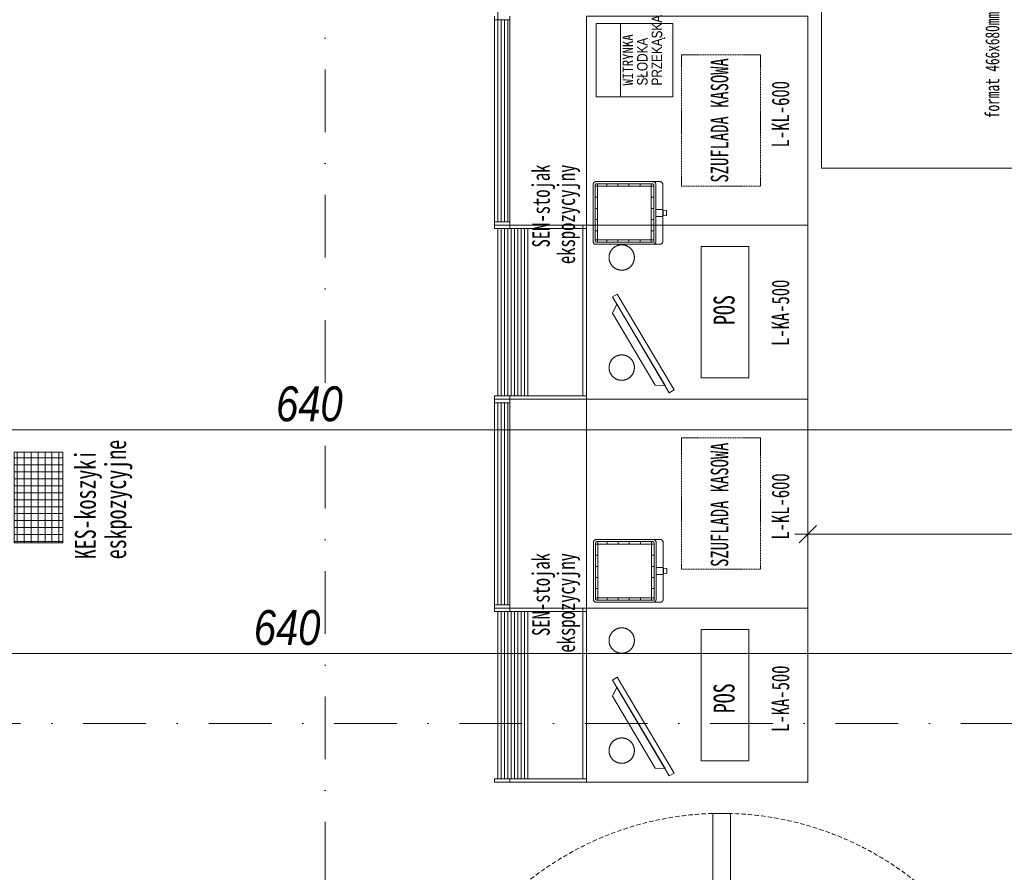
# Model space of a CAD drawing. Header units: millimetres. Extents: x -19278 to 18011, y -32369 to 41467.
# Tile 25 of 64: x -11369 to -8541, y 6896 to 9345. Entities that reach past the tile are written whole.
import ezdxf
from ezdxf.xclip import XClip

# ---------------------------------------------------------------- set-up
doc = ezdxf.new("R2010")
doc.units = ezdxf.units.MM
doc.header["$MEASUREMENT"] = 0
doc.header["$XCLIPFRAME"] = 0
for name, pattern in [('DASHED', [19.05, 12.7, -6.35]), ('HIDDEN2', [4.7625, 3.175, -1.5875]), ('Kropki i Kreski', [360, 180, -90, 0, -90])]:
    doc.linetypes.add(name, pattern=pattern)
doc.layers.add('2D - Rysunki i Obrazki', color=7, linetype='Continuous')
for name, color, linetype, lineweight, true_color in [('PT.A.01_1_MEBLE PKN_Nr_pióra__146_Nr_pióra__6', 7, 'Continuous', 18, 0x5eaeff), ('PT.A.01_1_MEBLE PKN_Nr_pióra__161_Nr_pióra__14', 7, 'Continuous', 18, 0x6a6a6a), ('PT.A.01_1_MEBLE PKN_Nr_pióra__181_Nr_pióra__15', 7, 'Continuous', 18, 0x00c400), ('PT.A.01_1_Strefy_Nr_pióra__146_Nr_pióra__6', 7, 'Continuous', 18, 0x5eaeff), ('PT.A.01_1_Wnętrze - umeblowanie_Nr_pióra__146_Nr_pióra__6', 7, 'Continuous', 18, 0x5eaeff)]:
    doc.layers.add(name, color=color, linetype=linetype, lineweight=lineweight, true_color=true_color)
for name, color, linetype, lineweight in [('PT.A.01_1_Osie_Nr_pióra__101_Nr_pióra__252', 252, 'Continuous', 18), ('PT.A.01_1_Strefy_Nr_pióra__1_Nr_pióra__7', 7, 'Continuous', 18), ('PT.A.01_1_Strefy_Nr_pióra__7_Nr_pióra__7', 7, 'Continuous', 18), ('PT.A.01_1_Wnętrze - umeblowanie_Nr_pióra__101_Nr_pióra__252', 252, 'Continuous', 18), ('PT.A.01_1_Wnętrze - umeblowanie_Nr_pióra__7_Nr_pióra__7', 7, 'Continuous', 18), ('PT.A.01_1_Wymiarowanie_Nr_pióra__40_Nr_pióra__7', 7, 'Continuous', 18)]:
    doc.layers.add(name, color=color, linetype=linetype, lineweight=lineweight)
doc.styles.add('GENERATED_STYLE_1', font='txt')
doc.styles.add('GENERATED_STYLE_6', font='txt')

# ---------------------------------------------------------------- blocks, each defined once
blk = doc.blocks.new('Rysunek_1_1', base_point=(2114.4, 3072.6))
at = {"layer": 'PT.A.01_1_Strefy_Nr_pióra__146_Nr_pióra__6', "linetype": 'Continuous'}
h = blk.add_hatch(dxfattribs=at)
h.set_pattern_fill('Siatka_0001', color=256, style=0, pattern_type=2)
h.set_pattern_definition([(180, (195583.805, 262726.477), (0, 20), []), (90, (195583.805, 262726.477), (-20, 0), [])])
h.paths.add_polyline_path([(-11384.6, 8103.1), (-11384.6, 7843.1), (-11244.6, 7843.1), (-11244.6, 8103.1)])
at = {"layer": 'PT.A.01_1_MEBLE PKN_Nr_pióra__146_Nr_pióra__6', "linetype": 'Continuous'}
for p, q in [((-9995.6, 8765), (-9995.6, 9345)), ((-9986, 8765), (-9986, 9345)), ((-9976.4, 8765), (-9976.4, 9345)), ((-9966.9, 8765), (-9966.9, 9345)), ((-9961.5, 9355), (-9961.5, 8755)), ((-9643.3, 9123.7), (-9643.3, 9333.7)), ((-9548.1, 8867), (-9716.1, 8867)), ((-9709.1, 8706), (-9709.1, 8874)), ((-9683.1, 8867), (-9683.1, 8874)), ((-9651.1, 8867), (-9651.1, 8874)), ((-9619.1, 8867), (-9619.1, 8874)), ((-9587.1, 8867), (-9587.1, 8874)), ((-9555.1, 8706), (-9555.1, 8874)), ((-9709.1, 8835), (-9716.1, 8835)), ((-9548.1, 8835), (-9555.1, 8835)), ((-9709.1, 8803), (-9716.1, 8803)), ((-9548.1, 8803), (-9555.1, 8803)), ((-9709.1, 8771), (-9716.1, 8771)), ((-9548.1, 8771), (-9555.1, 8771)), ((-10005.5, 8765), (-9961.5, 8765)), ((-10005.5, 8745), (-10005.5, 8755)), ((-10005.5, 8755), (-9961.5, 8755)), ((-10005.5, 8745), (-9741.5, 8745)), ((-9995.6, 8265), (-9995.6, 8745)), ((-9986, 8265), (-9986, 8745)), ((-9976.4, 8265), (-9976.4, 8745)), ((-9966.9, 8265), (-9966.9, 8745)), ((-9961.5, 8745), (-9961.5, 8755)), ((-9961.5, 8755), (-9741.5, 8755)), ((-9957.3, 8265), (-9957.3, 8745)), ((-9947.7, 8265), (-9947.7, 8745)), ((-9938.1, 8265), (-9938.1, 8745)), ((-9928.5, 8265), (-9928.5, 8745)), ((-9919, 8265), (-9919, 8745)), ((-9909.9, 8265), (-9909.9, 8745)), ((-9751.5, 8265), (-9751.5, 8755)), ((-9709.1, 8739), (-9716.1, 8739)), ((-9548.1, 8739), (-9555.1, 8739)), ((-9548.1, 8713), (-9716.1, 8713)), ((-9683.1, 8706), (-9683.1, 8713)), ((-9651.1, 8706), (-9651.1, 8713)), ((-9619.1, 8706), (-9619.1, 8713)), ((-9587.1, 8706), (-9587.1, 8713)), ((-10005.5, 8255), (-10005.5, 8265)), ((-10005.5, 8265), (-9741.5, 8265)), ((-9961.5, 8255), (-9961.5, 8265)), ((-10005.5, 8245), (-10005.5, 8255)), ((-10005.5, 8255), (-9961.5, 8255)), ((-10005.5, 8245), (-9961.5, 8245)), ((-9995.6, 7665), (-9995.6, 8245)), ((-9986, 7665), (-9986, 8245)), ((-9976.4, 7665), (-9976.4, 8245)), ((-9966.9, 7665), (-9966.9, 8245)), ((-9961.5, 8255), (-9961.5, 7655)), ((-9741.5, 8255), (-9961.5, 8255)), ((-9547.2, 7839.1), (-9715.2, 7839.1)), ((-9708.2, 7678.1), (-9708.2, 7846.1)), ((-9682.2, 7839.1), (-9682.2, 7846.1)), ((-9650.2, 7839.1), (-9650.2, 7846.1)), ((-9618.2, 7839.1), (-9618.2, 7846.1)), ((-9586.2, 7839.1), (-9586.2, 7846.1)), ((-9554.2, 7678.1), (-9554.2, 7846.1)), ((-9708.2, 7807.1), (-9715.2, 7807.1)), ((-9547.2, 7807.1), (-9554.2, 7807.1)), ((-9708.2, 7775.1), (-9715.2, 7775.1)), ((-9547.2, 7775.1), (-9554.2, 7775.1)), ((-9708.2, 7743.1), (-9715.2, 7743.1)), ((-9547.2, 7743.1), (-9554.2, 7743.1)), ((-9708.2, 7711.1), (-9715.2, 7711.1)), ((-9547.2, 7711.1), (-9554.2, 7711.1)), ((-10005.5, 7665), (-9961.5, 7665)), ((-9547.2, 7685.1), (-9715.2, 7685.1)), ((-10005.5, 7645), (-10005.5, 7655)), ((-10005.5, 7655), (-9961.5, 7655)), ((-10005.5, 7645), (-9741.5, 7645)), ((-9995.6, 7165), (-9995.6, 7645)), ((-9986, 7165), (-9986, 7645)), ((-9976.4, 7165), (-9976.4, 7645)), ((-9966.9, 7165), (-9966.9, 7645)), ((-9961.5, 7645), (-9961.5, 7655)), ((-9961.5, 7655), (-9741.5, 7655)), ((-9957.3, 7165), (-9957.3, 7645)), ((-9947.7, 7165), (-9947.7, 7645)), ((-9938.1, 7165), (-9938.1, 7645)), ((-9928.5, 7165), (-9928.5, 7645)), ((-9919, 7165), (-9919, 7645)), ((-9909.9, 7165), (-9909.9, 7645)), ((-9751.5, 7165), (-9751.5, 7655)), ((-10005.5, 7155), (-10005.5, 7165)), ((-10005.5, 7165), (-9741.5, 7165)), ((-10005.5, 7155), (-9741.5, 7155)), ((-9961.5, 7155), (-9961.5, 7165))]:
    blk.add_line(p, q, dxfattribs=at)
at = {"layer": 'PT.A.01_1_MEBLE PKN_Nr_pióra__146_Nr_pióra__6', "linetype": 'Continuous', "flags": 128}
for points in [[(-8386.4, 9391.8), (-8386.4, 8919), (-9066.6, 8919), (-9066.6, 9391.8)], [(-9105.5, 9355), (-9741.5, 9355), (-9741.5, 8755), (-9105.5, 8755)], [(-9493.3, 9123.7), (-9713.3, 9123.7), (-9713.3, 9333.7), (-9493.3, 9333.7)], [(-9522.1, 8780), (-9542.1, 8780), (-9542.1, 8800), (-9522.1, 8800)], [(-9511.2, 8783), (-9521.2, 8782), (-9521.2, 8798), (-9511.2, 8797)], [(-9105.5, 8755), (-9741.5, 8755), (-9741.5, 8255), (-9105.5, 8255)], [(-9411.6, 8693.8), (-9411.6, 8316.6), (-9274.5, 8316.6), (-9274.5, 8693.8)], [(-9489.5, 8281.6), (-9652.7, 8556.9), (-9666.5, 8548.7), (-9503.3, 8273.5)], [(-9515.5, 8294.1), (-9654.2, 8528.1), (-9666.7, 8502.1), (-9544.3, 8295.6)], [(-9105.5, 8255), (-9741.5, 8255), (-9741.5, 7655), (-9105.5, 7655)], [(-9521.2, 7752.1), (-9541.2, 7752.1), (-9541.2, 7772.1), (-9521.2, 7772.1)], [(-9510.3, 7755.1), (-9520.3, 7754.1), (-9520.3, 7770.1), (-9510.3, 7769.1)], [(-9105.5, 7655), (-9741.5, 7655), (-9741.5, 7155), (-9105.5, 7155)], [(-9411.6, 7593.8), (-9411.6, 7216.6), (-9274.5, 7216.6), (-9274.5, 7593.8)], [(-9489.5, 7181.6), (-9652.7, 7456.9), (-9666.5, 7448.7), (-9503.3, 7173.5)], [(-9515.5, 7194.1), (-9654.2, 7428.1), (-9666.7, 7402.1), (-9544.3, 7195.6)]]:
    blk.add_lwpolyline(points, close=True, dxfattribs=at)
for points in [[(-10005.5, 8755), (-10005.5, 9355)], [(-10005.5, 7655), (-10005.5, 8255)]]:
    blk.add_lwpolyline(points, dxfattribs=at)
at = {"layer": 'PT.A.01_1_MEBLE PKN_Nr_pióra__146_Nr_pióra__6', "linetype": 'HIDDEN2', "flags": 128}
for points in [[(-9468.2, 9243.8), (-9468.2, 8866.6), (-9241.2, 8866.6), (-9241.2, 9243.8)], [(-9468.2, 8143.8), (-9468.2, 7766.6), (-9241.2, 7766.6), (-9241.2, 8143.8)]]:
    blk.add_lwpolyline(points, close=True, dxfattribs=at)
at = {"layer": 'PT.A.01_1_MEBLE PKN_Nr_pióra__146_Nr_pióra__6', "linetype": 'Continuous', "flags": 128}
for points in [[(-9530.1, 8700), (-9714.1, 8700, -0.414214), (-9722.1, 8708), (-9722.1, 8872, -0.414214), (-9714.1, 8880), (-9530.1, 8880, -0.414214), (-9522.1, 8872), (-9522.1, 8708, -0.414214)], [(-9722.1, 8708), (-9722.1, 8872, -0.414214), (-9714.1, 8880), (-9550.1, 8880, -0.414214), (-9542.1, 8872), (-9542.1, 8708, -0.414214), (-9550.1, 8700), (-9714.1, 8700, -0.414214)], [(-9716.1, 8710), (-9716.1, 8870, -0.414214), (-9712.1, 8874), (-9552.1, 8874, -0.414214), (-9548.1, 8870), (-9548.1, 8706), (-9712.1, 8706, -0.414214)], [(-9529.2, 7672.1), (-9713.2, 7672.1, -0.414214), (-9721.2, 7680.1), (-9721.2, 7844.1, -0.414214), (-9713.2, 7852.1), (-9529.2, 7852.1, -0.414214), (-9521.2, 7844.1), (-9521.2, 7680.1, -0.414214)], [(-9721.2, 7680.1), (-9721.2, 7844.1, -0.414214), (-9713.2, 7852.1), (-9549.2, 7852.1, -0.414214), (-9541.2, 7844.1), (-9541.2, 7680.1, -0.414214), (-9549.2, 7672.1), (-9713.2, 7672.1, -0.414214)], [(-9715.2, 7682.1), (-9715.2, 7842.1, -0.414214), (-9711.2, 7846.1), (-9551.2, 7846.1, -0.414214), (-9547.2, 7842.1), (-9547.2, 7678.1), (-9711.2, 7678.1, -0.414214)]]:
    blk.add_lwpolyline(points, format="xyb", close=True, dxfattribs=at)
at = {"layer": 'PT.A.01_1_MEBLE PKN_Nr_pióra__146_Nr_pióra__6', "linetype": 'Continuous'}
for centre in [(-9640, 8662.1), (-9640, 8345.9), (-9640, 7562.1), (-9640, 7245.9)]:
    blk.add_circle(centre, 36.4, dxfattribs=at)
at = {"layer": 'PT.A.01_1_MEBLE PKN_Nr_pióra__161_Nr_pióra__14', "linetype": 'Continuous'}
for p, q in [((-10005.5, 8255), (-10005.5, 8265)), ((-9961.5, 8255), (-9961.5, 8265)), ((-10005.5, 8255), (-9741.5, 8255)), ((-10005.5, 8245), (-10005.5, 8255)), ((-10005.5, 8255), (-9961.5, 8255)), ((-9961.5, 7655), (-9961.5, 8255)), ((-9741.5, 8255), (-9961.5, 8255)), ((-9741.5, 7655), (-9741.5, 8255)), ((-10005.5, 7655), (-10005.5, 7665)), ((-9682.2, 7678.1), (-9682.2, 7685.1)), ((-9650.2, 7678.1), (-9650.2, 7685.1)), ((-9618.2, 7678.1), (-9618.2, 7685.1)), ((-9586.2, 7678.1), (-9586.2, 7685.1)), ((-10005.5, 7655), (-9741.5, 7655)), ((-9741.5, 7155), (-9741.5, 7655))]:
    blk.add_line(p, q, dxfattribs=at)
at = {"layer": 'PT.A.01_1_MEBLE PKN_Nr_pióra__181_Nr_pióra__15', "linetype": 'Continuous'}
for p, q in [((-9995.6, 9302), (-9995.6, 9438)), ((-9995.6, 9302), (-9995.6, 9438)), ((-10005.5, 9345), (-9961.5, 9345)), ((-10005.5, 9345), (-9961.5, 9345)), ((-9995.6, 8765), (-9995.6, 9345)), ((-9986, 8765), (-9986, 9345)), ((-9976.4, 8765), (-9976.4, 9345)), ((-9966.9, 8765), (-9966.9, 9345)), ((-9961.5, 8755), (-9961.5, 9355)), ((-9961.5, 9355), (-9961.5, 8755)), ((-9961.5, 8755), (-9961.5, 9355)), ((-9741.5, 8755), (-9741.5, 9355)), ((-9741.5, 8755), (-9741.5, 9355)), ((-9643.3, 9123.7), (-9643.3, 9333.7)), ((-9548.1, 8867), (-9716.1, 8867)), ((-9709.1, 8706), (-9709.1, 8874)), ((-9683.1, 8867), (-9683.1, 8874)), ((-9651.1, 8867), (-9651.1, 8874)), ((-9619.1, 8867), (-9619.1, 8874)), ((-9587.1, 8867), (-9587.1, 8874)), ((-9555.1, 8706), (-9555.1, 8874)), ((-9709.1, 8835), (-9716.1, 8835)), ((-9548.1, 8835), (-9555.1, 8835)), ((-9709.1, 8803), (-9716.1, 8803)), ((-9548.1, 8803), (-9555.1, 8803)), ((-9709.1, 8771), (-9716.1, 8771)), ((-9548.1, 8771), (-9555.1, 8771)), ((-10005.5, 8755), (-10005.5, 8765)), ((-10005.5, 8765), (-9961.5, 8765)), ((-10005.5, 8755), (-10005.5, 8765)), ((-10005.5, 8745), (-10005.5, 8755)), ((-10005.5, 8755), (-9741.5, 8755)), ((-10005.5, 8755), (-9961.5, 8755)), ((-10005.5, 8755), (-9741.5, 8755)), ((-10005.5, 8745), (-9741.5, 8745)), ((-9995.6, 8265), (-9995.6, 8745)), ((-9986, 8265), (-9986, 8745)), ((-9976.4, 8265), (-9976.4, 8745)), ((-9966.9, 8265), (-9966.9, 8745)), ((-9961.5, 8745), (-9961.5, 8755)), ((-9961.5, 8755), (-9741.5, 8755)), ((-9957.3, 8265), (-9957.3, 8745)), ((-9947.7, 8265), (-9947.7, 8745)), ((-9938.1, 8265), (-9938.1, 8745)), ((-9928.5, 8265), (-9928.5, 8745)), ((-9919, 8265), (-9919, 8745)), ((-9909.9, 8265), (-9909.9, 8745)), ((-9751.5, 8265), (-9751.5, 8755)), ((-9741.5, 8255), (-9741.5, 8755)), ((-9741.5, 8255), (-9741.5, 8755)), ((-9709.1, 8739), (-9716.1, 8739)), ((-9548.1, 8739), (-9555.1, 8739)), ((-9105.5, 8754.9), (-9106, 8754.9)), ((-9105.5, 8754.9), (-9106, 8754.9)), ((-9548.1, 8713), (-9716.1, 8713)), ((-9683.1, 8706), (-9683.1, 8713)), ((-9651.1, 8706), (-9651.1, 8713)), ((-9619.1, 8706), (-9619.1, 8713)), ((-9587.1, 8706), (-9587.1, 8713)), ((-9995.6, 8340.9), (-9996.1, 8340.9)), ((-9995.6, 8340.9), (-9996.1, 8340.9)), ((-10005.5, 8255), (-9741.5, 8255))]:
    blk.add_line(p, q, dxfattribs=at)
at = {"layer": 'PT.A.01_1_MEBLE PKN_Nr_pióra__181_Nr_pióra__15', "linetype": 'Continuous', "flags": 128}
for points in [[(-8386.4, 9391.8), (-8386.4, 8919), (-9066.6, 8919), (-9066.6, 9391.8)], [(-9105.5, 9355), (-9741.5, 9355), (-9741.5, 8755), (-9105.5, 8755)], [(-9493.3, 9123.7), (-9713.3, 9123.7), (-9713.3, 9333.7), (-9493.3, 9333.7)], [(-9522.1, 8780), (-9542.1, 8780), (-9542.1, 8800), (-9522.1, 8800)], [(-9511.2, 8783), (-9521.2, 8782), (-9521.2, 8798), (-9511.2, 8797)], [(-9105.5, 8755), (-9741.5, 8755), (-9741.5, 8255), (-9105.5, 8255)], [(-9411.6, 8693.8), (-9411.6, 8316.6), (-9274.5, 8316.6), (-9274.5, 8693.8)], [(-9489.5, 8281.6), (-9652.7, 8556.9), (-9666.5, 8548.7), (-9503.3, 8273.5)], [(-9515.5, 8294.1), (-9654.2, 8528.1), (-9666.7, 8502.1), (-9544.3, 8295.6)]]:
    blk.add_lwpolyline(points, close=True, dxfattribs=at)
blk.add_lwpolyline([(-10005.5, 8755), (-10005.5, 9355)], dxfattribs=at)
at = {"layer": 'PT.A.01_1_MEBLE PKN_Nr_pióra__181_Nr_pióra__15', "linetype": 'HIDDEN2', "flags": 128}
blk.add_lwpolyline([(-9468.2, 9243.8), (-9468.2, 8866.6), (-9241.2, 8866.6), (-9241.2, 9243.8)], close=True, dxfattribs=at)
at = {"layer": 'PT.A.01_1_MEBLE PKN_Nr_pióra__181_Nr_pióra__15', "linetype": 'Continuous', "flags": 128}
for points in [[(-9530.1, 8700), (-9714.1, 8700, -0.414214), (-9722.1, 8708), (-9722.1, 8872, -0.414214), (-9714.1, 8880), (-9530.1, 8880, -0.414214), (-9522.1, 8872), (-9522.1, 8708, -0.414214)], [(-9722.1, 8708), (-9722.1, 8872, -0.414214), (-9714.1, 8880), (-9550.1, 8880, -0.414214), (-9542.1, 8872), (-9542.1, 8708, -0.414214), (-9550.1, 8700), (-9714.1, 8700, -0.414214)], [(-9716.1, 8710), (-9716.1, 8870, -0.414214), (-9712.1, 8874), (-9552.1, 8874, -0.414214), (-9548.1, 8870), (-9548.1, 8706), (-9712.1, 8706, -0.414214)]]:
    blk.add_lwpolyline(points, format="xyb", close=True, dxfattribs=at)
at = {"layer": 'PT.A.01_1_MEBLE PKN_Nr_pióra__181_Nr_pióra__15', "linetype": 'Continuous'}
for centre in [(-9640, 8662.1), (-9640, 8345.9)]:
    blk.add_circle(centre, 36.4, dxfattribs=at)
at = {"layer": 'PT.A.01_1_Osie_Nr_pióra__101_Nr_pióra__252', "linetype": 'Kropki i Kreski'}
for p, q in [((-10491.4, 379.6), (-10491.4, 13044.6)), ((-18028.2, 7323.5), (370.6, 7323.5))]:
    blk.add_line(p, q, dxfattribs=at)
at = {"layer": 'PT.A.01_1_Strefy_Nr_pióra__146_Nr_pióra__6', "linetype": 'Continuous', "flags": 128}
blk.add_lwpolyline([(-11384.6, 8103.1), (-11384.6, 7843.1), (-11244.6, 7843.1), (-11244.6, 8103.1)], close=True, dxfattribs=at)
at = {"layer": 'PT.A.01_1_Wnętrze - umeblowanie_Nr_pióra__101_Nr_pióra__252', "linetype": 'Continuous'}
blk.add_line((-11244.6, 7843.1), (-11245.1, 7843.1), dxfattribs=at)
blk.add_line((-11244.6, 7843.1), (-11245.1, 7843.1), dxfattribs=at)
at = {"layer": 'PT.A.01_1_Wnętrze - umeblowanie_Nr_pióra__101_Nr_pióra__252', "linetype": 'DASHED'}
blk.add_arc((-9352.9, 6175.8), 890, 40.1759, 139.8241, dxfattribs=at)
at = {"layer": 'PT.A.01_1_Wnętrze - umeblowanie_Nr_pióra__146_Nr_pióra__6', "linetype": 'Continuous', "flags": 128}
blk.add_lwpolyline([(-9327.9, 7065.8), (-9377.9, 7065.8), (-9377.9, 6165.8), (-9352.9, 6165.8, -1), (-9352.9, 6145.8), (-9377.9, 6145.8), (-9377.9, 6095.8), (-9327.9, 6095.8), (-9327.9, 6145.8), (-9352.9, 6145.8, -1), (-9352.9, 6165.8), (-9327.9, 6165.8)], format="xyb", close=True, dxfattribs=at)
at = {"layer": 'PT.A.01_1_Wymiarowanie_Nr_pióra__40_Nr_pióra__7', "linetype": 'Continuous'}
for p, q in [((-7336.4, 8167.1), (-13736.4, 8167.1)), ((-7336.4, 8167.1), (-13736.4, 8167.1)), ((-9080.5, 7892.8), (-9130.5, 7842.8)), ((-9105.5, 7820.9), (-9105.5, 7914.7)), ((-9143, 7867.8), (-9105.5, 7867.8)), ((-9105.5, 7867.8), (-7706.4, 7867.8)), ((-13736.4, 7524.7), (-7336.4, 7524.7)), ((-13736.4, 7524.7), (-7336.4, 7524.7))]:
    blk.add_line(p, q, dxfattribs=at)
at = {"layer": 'PT.A.01_1_Strefy_Nr_pióra__146_Nr_pióra__6', "linetype": 'Continuous', "insert": (-8555, 9367.1), "char_height": 40, "attachment_point": 9, "rotation": 90, "style": 'GENERATED_STYLE_1'}
blk.add_mtext('\\A1;{\\W0.700000x;\\fMS Gothic|b0|i0|c238|p49;format 466x680mm}', dxfattribs=at)
at = {"layer": 'PT.A.01_1_Strefy_Nr_pióra__1_Nr_pióra__7', "linetype": 'Continuous', "insert": (-9515.1, 9156.1), "char_height": 30, "attachment_point": 7, "rotation": 90, "line_spacing_factor": 0.83762, "style": 'GENERATED_STYLE_1'}
blk.add_mtext('\\A1;{\\W0.900000x;\\fMS Gothic|b0|i0|c238|p49;WITRYNKA\\P\\fMS Gothic|b0|i0|c238|p49;SŁODKA\\P\\fMS Gothic|b0|i0|c238|p49;PRZEKĄSKA}', dxfattribs=at)
at = {"layer": 'PT.A.01_1_Strefy_Nr_pióra__1_Nr_pióra__7', "linetype": 'Continuous', "insert": (-9333.3, 9234.4), "char_height": 50, "attachment_point": 9, "rotation": 90, "style": 'GENERATED_STYLE_1'}
blk.add_mtext('\\A1;{\\W0.700000x;\\fMS Gothic|b0|i0|c238|p49;SZUFLADA KASOWA}', dxfattribs=at)
at = {"layer": 'PT.A.01_1_Strefy_Nr_pióra__7_Nr_pióra__7', "linetype": 'Continuous', "attachment_point": 9, "rotation": 90, "style": 'GENERATED_STYLE_1'}
for s, insert, char_height in [('\\A1;{\\W0.700000x;\\fMS Gothic|b0|i0|c238|p49;L-KL-600}', (-9158.3, 9168.9), 50), ('\\A1;{\\W0.700000x;\\fMS Gothic|b0|i0|c238|p49;L-KA-500}', (-9158.3, 8598.5), 50), ('\\A1;{\\W0.700000x;\\fMS Gothic|b0|i0|c238|p49;POS}', (-9315.1, 8553.9), 60), ('\\A1;{\\W0.700000x;\\fMS Gothic|b0|i0|c238|p49;SZUFLADA KASOWA}', (-9333.3, 8130.6), 50), ('\\A1;{\\W0.700000x;\\fMS Gothic|b0|i0|c238|p49;L-KL-600}', (-9158.3, 8042.3), 50), ('\\A1;{\\W0.700000x;\\fMS Gothic|b0|i0|c238|p49;L-KA-500}', (-9158.3, 7490.3), 50), ('\\A1;{\\W0.700000x;\\fMS Gothic|b0|i0|c238|p49;POS}', (-9315.1, 7439), 60)]:
    blk.add_mtext(s, dxfattribs=dict(at, insert=insert, char_height=char_height))
at = {"layer": 'PT.A.01_1_Strefy_Nr_pióra__7_Nr_pióra__7', "linetype": 'Continuous', "char_height": 50, "attachment_point": 9, "rotation": 90, "line_spacing_factor": 0.869794, "style": 'GENERATED_STYLE_1'}
for insert in [(-9759.2, 8929), (-9759.2, 7813.2)]:
    blk.add_mtext('\\A1;{\\W0.700000x;\\fMS Gothic|b0|i0|c238|p49;SEN-stojak\\P\\fMS Gothic|b0|i0|c238|p49;ekspozycyjny}', dxfattribs=dict(at, insert=insert))
at = {"layer": 'PT.A.01_1_Wnętrze - umeblowanie_Nr_pióra__7_Nr_pióra__7', "linetype": 'Continuous', "insert": (-11045.3, 7795.6), "char_height": 60, "attachment_point": 7, "rotation": 90, "line_spacing_factor": 0.869794, "style": 'GENERATED_STYLE_1'}
blk.add_mtext('\\A1;{\\W0.700000x;\\fMS Gothic|b0|i0|c238|p49;KES-koszyki\\P\\fMS Gothic|b0|i0|c238|p49;eskpozycyjne}', dxfattribs=at)
at = {"layer": 'PT.A.01_1_Wymiarowanie_Nr_pióra__40_Nr_pióra__7', "linetype": 'Continuous', "char_height": 100, "attachment_point": 7, "style": 'GENERATED_STYLE_6'}
for insert in [(-10632.4, 8190.5), (-10696.4, 7548.1)]:
    blk.add_mtext('\\A1;{\\fArial Narrow|b0|i1|c238|p34;640}', dxfattribs=dict(at, insert=insert))

msp = doc.modelspace()

# ---------------------------------------------------------------- block references
at = {"layer": '2D - Rysunki i Obrazki', "color": 151, "linetype": 'Continuous', "lineweight": 13, "true_color": 0x80c2ff}
ref = msp.add_blockref('Rysunek_1_1', (2114.4, 3072.6), dxfattribs=at)
XClip(ref).set_block_clipping_path([(-11177.5234049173, -36557.2258517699), (29952.3944637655, -28108.1790241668), (15406.2423630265, 42702.4169420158), (-25723.6755056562, 34253.3701144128)])

doc.saveas('drawing.dxf')
